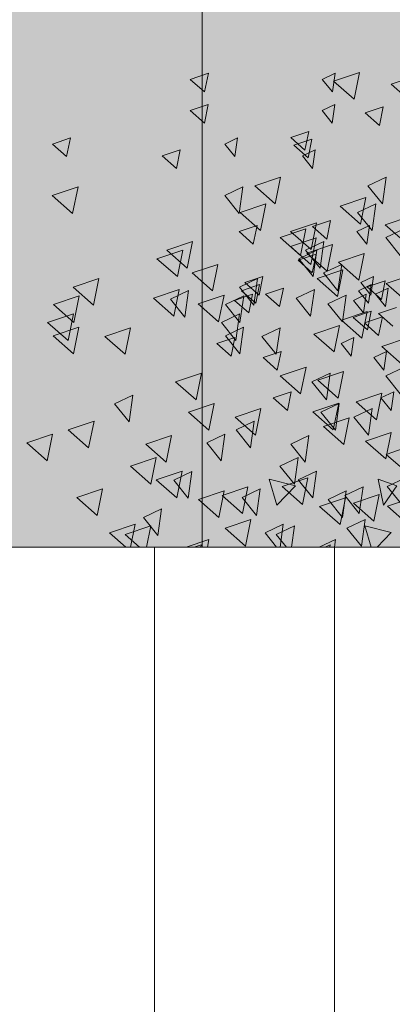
# Model space of a CAD drawing. Header units: millimetres. Extents: x -54722 to 267911, y -1116 to 19261.
# Tile 110 of 136: x 262152 to 262359, y 1348 to 1895. Entities that reach past the tile are written whole.
import ezdxf

# ---------------------------------------------------------------- set-up
doc = ezdxf.new("R2010")
doc.units = ezdxf.units.MM
for name, color, linetype, lineweight in [('A-WALL', 113, 'Continuous', 9), ('A-WALL-PATT', 111, 'Continuous', 9), ('L-PLNT', 71, 'Continuous', 9)]:
    doc.layers.add(name, color=color, linetype=linetype, lineweight=lineweight)

# ---------------------------------------------------------------- blocks, each defined once
blk = doc.blocks.new('SBA_PLNT-DTL-GenericTree_02 - ANG-045-V70-Façade Sud')
at = {"layer": 'L-PLNT'}
for p, q in [((5751.11, 1862.24), (5758.18, 1865.6)), ((5758.18, 1865.6), (5756.71, 1855.27)), ((5756.71, 1855.27), (5751.11, 1862.24)), ((5751.03, 1844.84), (5758.1, 1848.21)), ((5756.62, 1837.87), (5751.03, 1844.84)), ((5758.1, 1848.21), (5756.62, 1837.87)), ((5696.98, 1826.32), (5704.04, 1829.69)), ((5704.04, 1829.69), (5702.57, 1819.35)), ((5702.57, 1819.35), (5696.98, 1826.32)), ((5740.1, 1819.75), (5747.16, 1823.12)), ((5747.16, 1823.12), (5745.69, 1812.78)), ((5745.69, 1812.78), (5740.1, 1819.75)), ((5776.43, 1803.12), (5786.53, 1807.93)), ((5786.53, 1807.93), (5784.42, 1793.16)), ((5696.95, 1797.65), (5707.04, 1802.45)), ((5707.04, 1802.45), (5704.94, 1787.68)), ((5784.42, 1793.16), (5776.43, 1803.12)), ((5704.94, 1787.68), (5696.95, 1797.65)), ((5770.7, 1788.23), (5780.79, 1793.04)), ((5780.79, 1793.04), (5778.69, 1778.27)), ((5778.69, 1778.27), (5770.7, 1788.23)), ((5770.21, 1777.69), (5777.28, 1781.06)), ((5775.81, 1770.72), (5770.21, 1777.69)), ((5777.28, 1781.06), (5775.81, 1770.72)), ((5786.34, 1774.35), (5796.44, 1779.16)), ((5741.87, 1767.36), (5751.96, 1772.17)), ((5751.96, 1772.17), (5749.86, 1757.4)), ((5794.33, 1764.39), (5786.34, 1774.35)), ((5738.03, 1762.6), (5748.12, 1767.41)), ((5749.86, 1757.4), (5741.87, 1767.36)), ((5748.12, 1767.41), (5746.02, 1752.64)), ((5746.02, 1752.64), (5738.03, 1762.6)), ((5751.77, 1754.67), (5761.87, 1759.48)), ((5761.87, 1759.48), (5759.76, 1744.71)), ((5705.08, 1746.72), (5715.18, 1751.53)), ((5715.18, 1751.53), (5713.07, 1736.76)), ((5759.76, 1744.71), (5751.77, 1754.67)), ((5772.52, 1749.33), (5779.59, 1752.69)), ((5779.59, 1752.69), (5778.11, 1742.35)), ((5666.78, 1740.05), (5676.87, 1744.86)), ((5676.87, 1744.86), (5674.77, 1730.09)), ((5713.07, 1736.76), (5705.08, 1746.72)), ((5736.65, 1740.72), (5746.75, 1745.53)), ((5746.75, 1745.53), (5744.64, 1730.76)), ((5771.23, 1744.84), (5778.29, 1748.2)), ((5776.82, 1737.86), (5771.23, 1744.84)), ((5778.11, 1742.35), (5772.52, 1749.33)), ((5778.29, 1748.2), (5776.82, 1737.86)), ((5780.55, 1742.95), (5787.61, 1746.31)), ((5787.61, 1746.31), (5786.14, 1735.97)), ((5674.77, 1730.09), (5666.78, 1740.05)), ((5697.4, 1737.2), (5707.5, 1742.01)), ((5707.5, 1742.01), (5705.4, 1727.24)), ((5744.64, 1730.76), (5736.65, 1740.72)), ((5754.24, 1737.55), (5764.33, 1742.35)), ((5764.33, 1742.35), (5762.23, 1727.59)), ((5768.44, 1739.47), (5775.51, 1742.83)), ((5774.04, 1732.49), (5768.44, 1739.47)), ((5775.51, 1742.83), (5774.04, 1732.49)), ((5786.14, 1735.97), (5780.55, 1742.95)), ((5705.4, 1727.24), (5697.4, 1737.2)), ((5762.23, 1727.59), (5754.24, 1737.55)), ((5695.13, 1727.17), (5705.23, 1731.98)), ((5705.23, 1731.98), (5703.12, 1717.21)), ((5703.12, 1717.21), (5695.13, 1727.17)), ((5697.32, 1719.8), (5707.42, 1724.61)), ((5707.42, 1724.61), (5705.31, 1709.84)), ((5717.57, 1719.46), (5727.67, 1724.26)), ((5727.67, 1724.26), (5725.56, 1709.5)), ((5705.31, 1709.84), (5697.32, 1719.8)), ((5725.56, 1709.5), (5717.57, 1719.46)), ((5761.54, 1715.54), (5768.61, 1718.9)), ((5768.61, 1718.9), (5767.14, 1708.56)), ((5767.14, 1708.56), (5761.54, 1715.54)), ((5779.64, 1707.71), (5786.71, 1711.08)), ((5785.23, 1700.74), (5779.64, 1707.71)), ((5786.71, 1711.08), (5785.23, 1700.74)), ((5786.4, 1697.56), (5796.5, 1702.37)), ((5745.36, 1694.21), (5755.45, 1699.02)), ((5755.45, 1699.02), (5753.35, 1684.25)), ((5794.39, 1687.6), (5786.4, 1697.56)), ((5753.35, 1684.25), (5745.36, 1694.21)), ((5635.86, 1682.01), (5645.96, 1686.82)), ((5645.96, 1686.82), (5643.85, 1672.05)), ((5783.67, 1685.33), (5790.74, 1688.69)), ((5789.26, 1678.35), (5783.67, 1685.33)), ((5790.74, 1688.69), (5789.26, 1678.35)), ((5643.85, 1672.05), (5635.86, 1682.01)), ((5750.36, 1677.37), (5760.46, 1682.18)), ((5760.46, 1682.18), (5758.36, 1667.41)), ((5768.69, 1674.64), (5778.79, 1679.45)), ((5778.79, 1679.45), (5776.69, 1664.68)), ((5758.36, 1667.41), (5750.36, 1677.37)), ((5776.69, 1664.68), (5768.69, 1674.64)), ((5703.22, 1667.56), (5713.32, 1672.36)), ((5713.32, 1672.36), (5711.22, 1657.59)), ((5686.97, 1660.37), (5697.07, 1665.17)), ((5697.07, 1665.17), (5694.96, 1650.4)), ((5711.22, 1657.59), (5703.22, 1667.56)), ((5733.62, 1659.61), (5743.71, 1664.42)), ((5743.71, 1664.42), (5741.61, 1649.65)), ((5694.96, 1650.4), (5686.97, 1660.37)), ((5741.61, 1649.65), (5733.62, 1659.61)), ((5727.62, 1647.37), (5737.72, 1652.18)), ((5737.72, 1652.18), (5735.61, 1637.41)), ((5735.61, 1637.41), (5727.62, 1647.37)), ((5668.63, 1639.55), (5678.73, 1644.36)), ((5678.73, 1644.36), (5676.63, 1629.59)), ((5737.76, 1639.77), (5747.86, 1644.58)), ((5747.86, 1644.58), (5745.76, 1629.81)), ((5787.17, 1636.07), (5797.27, 1640.87)), ((5676.63, 1629.59), (5668.63, 1639.55)), ((5745.76, 1629.81), (5737.76, 1639.77)), ((5763.62, 1631.05), (5773.72, 1635.86)), ((5773.72, 1635.86), (5771.61, 1621.09)), ((5785.03, 1625.68), (5782.09, 1640.16)), ((5782.09, 1640.16), (5792.43, 1636.52)), ((5792.43, 1636.52), (5785.03, 1625.68)), ((5795.16, 1626.11), (5787.17, 1636.07)), ((5706.55, 1629.88), (5716.64, 1634.69)), ((5714.54, 1619.92), (5706.55, 1629.88)), ((5716.64, 1634.69), (5714.54, 1619.92)), ((5754.27, 1628.89), (5764.37, 1633.7)), ((5764.37, 1633.7), (5762.26, 1618.93)), ((5771.61, 1621.09), (5763.62, 1631.05)), ((5762.26, 1618.93), (5754.27, 1628.89)), ((5651.8, 1618.82), (5661.89, 1623.63)), ((5661.89, 1623.63), (5659.79, 1608.86)), ((5659.79, 1608.86), (5651.8, 1618.82)), ((5719.39, 1610.26), (5729.48, 1615.07)), ((5725.55, 1609.4), (5735.64, 1614.21)), ((5729.48, 1615.07), (5727.67, 1602.34)), ((5735.64, 1614.21), (5733.95, 1602.34)), ((5764.79, 1612.92), (5774.89, 1617.73)), ((5774.89, 1617.73), (5772.78, 1602.96)), ((5725.74, 1602.34), (5719.39, 1610.26)), ((5731.22, 1602.34), (5725.55, 1609.4)), ((5772.78, 1602.96), (5764.79, 1612.92)), ((5749.43, 1602.34), (5758.41, 1606.61)), ((5752.62, 1602.34), (5755.42, 1603.67)), ((5755.42, 1603.67), (5755.23, 1602.34)), ((5758.41, 1606.61), (5757.8, 1602.34))]:
    blk.add_line(p, q, dxfattribs=at)
blk = doc.blocks.new('SBA_PLNT-DTL-GenericTree_02 - ANG-135-V71-Façade Sud')
at = {"layer": 'L-PLNT'}
for p, q in [((5751.11, 1862.24), (5758.18, 1865.6)), ((5758.18, 1865.6), (5756.71, 1855.27)), ((5756.71, 1855.27), (5751.11, 1862.24)), ((5751.03, 1844.84), (5758.1, 1848.21)), ((5756.62, 1837.87), (5751.03, 1844.84)), ((5758.1, 1848.21), (5756.62, 1837.87)), ((5696.98, 1826.32), (5704.04, 1829.69)), ((5704.04, 1829.69), (5702.57, 1819.35)), ((5702.57, 1819.35), (5696.98, 1826.32)), ((5740.1, 1819.75), (5747.16, 1823.12)), ((5747.16, 1823.12), (5745.69, 1812.78)), ((5745.69, 1812.78), (5740.1, 1819.75)), ((5776.43, 1803.12), (5786.53, 1807.93)), ((5786.53, 1807.93), (5784.42, 1793.16)), ((5696.95, 1797.65), (5707.04, 1802.45)), ((5707.04, 1802.45), (5704.94, 1787.68)), ((5784.42, 1793.16), (5776.43, 1803.12)), ((5704.94, 1787.68), (5696.95, 1797.65)), ((5770.7, 1788.23), (5780.79, 1793.04)), ((5780.79, 1793.04), (5778.69, 1778.27)), ((5778.69, 1778.27), (5770.7, 1788.23)), ((5770.21, 1777.69), (5777.28, 1781.06)), ((5775.81, 1770.72), (5770.21, 1777.69)), ((5777.28, 1781.06), (5775.81, 1770.72)), ((5786.34, 1774.35), (5796.44, 1779.16)), ((5741.87, 1767.36), (5751.96, 1772.17)), ((5751.96, 1772.17), (5749.86, 1757.4)), ((5794.33, 1764.39), (5786.34, 1774.35)), ((5738.03, 1762.6), (5748.12, 1767.41)), ((5749.86, 1757.4), (5741.87, 1767.36)), ((5748.12, 1767.41), (5746.02, 1752.64)), ((5746.02, 1752.64), (5738.03, 1762.6)), ((5751.77, 1754.67), (5761.87, 1759.48)), ((5761.87, 1759.48), (5759.76, 1744.71)), ((5705.08, 1746.72), (5715.18, 1751.53)), ((5715.18, 1751.53), (5713.07, 1736.76)), ((5759.76, 1744.71), (5751.77, 1754.67)), ((5772.52, 1749.33), (5779.59, 1752.69)), ((5779.59, 1752.69), (5778.11, 1742.35)), ((5666.78, 1740.05), (5676.87, 1744.86)), ((5676.87, 1744.86), (5674.77, 1730.09)), ((5713.07, 1736.76), (5705.08, 1746.72)), ((5736.65, 1740.72), (5746.75, 1745.53)), ((5746.75, 1745.53), (5744.64, 1730.76)), ((5771.23, 1744.84), (5778.29, 1748.2)), ((5776.82, 1737.86), (5771.23, 1744.84)), ((5778.11, 1742.35), (5772.52, 1749.33)), ((5778.29, 1748.2), (5776.82, 1737.86)), ((5780.55, 1742.95), (5787.61, 1746.31)), ((5787.61, 1746.31), (5786.14, 1735.97)), ((5674.77, 1730.09), (5666.78, 1740.05)), ((5697.4, 1737.2), (5707.5, 1742.01)), ((5707.5, 1742.01), (5705.4, 1727.24)), ((5744.64, 1730.76), (5736.65, 1740.72)), ((5754.24, 1737.55), (5764.33, 1742.35)), ((5764.33, 1742.35), (5762.23, 1727.59)), ((5768.44, 1739.47), (5775.51, 1742.83)), ((5774.04, 1732.49), (5768.44, 1739.47)), ((5775.51, 1742.83), (5774.04, 1732.49)), ((5786.14, 1735.97), (5780.55, 1742.95)), ((5705.4, 1727.24), (5697.4, 1737.2)), ((5762.23, 1727.59), (5754.24, 1737.55)), ((5695.13, 1727.17), (5705.23, 1731.98)), ((5705.23, 1731.98), (5703.12, 1717.21)), ((5703.12, 1717.21), (5695.13, 1727.17)), ((5697.32, 1719.8), (5707.42, 1724.61)), ((5707.42, 1724.61), (5705.31, 1709.84)), ((5717.57, 1719.46), (5727.67, 1724.26)), ((5727.67, 1724.26), (5725.56, 1709.5)), ((5705.31, 1709.84), (5697.32, 1719.8)), ((5725.56, 1709.5), (5717.57, 1719.46)), ((5761.54, 1715.54), (5768.61, 1718.9)), ((5768.61, 1718.9), (5767.14, 1708.56)), ((5767.14, 1708.56), (5761.54, 1715.54)), ((5779.64, 1707.71), (5786.71, 1711.08)), ((5785.23, 1700.74), (5779.64, 1707.71)), ((5786.71, 1711.08), (5785.23, 1700.74)), ((5786.4, 1697.56), (5796.5, 1702.37)), ((5745.36, 1694.21), (5755.45, 1699.02)), ((5755.45, 1699.02), (5753.35, 1684.25)), ((5794.39, 1687.6), (5786.4, 1697.56)), ((5753.35, 1684.25), (5745.36, 1694.21)), ((5635.86, 1682.01), (5645.96, 1686.82)), ((5645.96, 1686.82), (5643.85, 1672.05)), ((5783.67, 1685.33), (5790.74, 1688.69)), ((5789.26, 1678.35), (5783.67, 1685.33)), ((5790.74, 1688.69), (5789.26, 1678.35)), ((5643.85, 1672.05), (5635.86, 1682.01)), ((5750.36, 1677.37), (5760.46, 1682.18)), ((5760.46, 1682.18), (5758.36, 1667.41)), ((5768.69, 1674.64), (5778.79, 1679.45)), ((5778.79, 1679.45), (5776.69, 1664.68)), ((5758.36, 1667.41), (5750.36, 1677.37)), ((5776.69, 1664.68), (5768.69, 1674.64)), ((5703.22, 1667.56), (5713.32, 1672.36)), ((5713.32, 1672.36), (5711.22, 1657.59)), ((5686.97, 1660.37), (5697.07, 1665.17)), ((5697.07, 1665.17), (5694.96, 1650.4)), ((5711.22, 1657.59), (5703.22, 1667.56)), ((5733.62, 1659.61), (5743.71, 1664.42)), ((5743.71, 1664.42), (5741.61, 1649.65)), ((5694.96, 1650.4), (5686.97, 1660.37)), ((5741.61, 1649.65), (5733.62, 1659.61)), ((5727.62, 1647.37), (5737.72, 1652.18)), ((5737.72, 1652.18), (5735.61, 1637.41)), ((5735.61, 1637.41), (5727.62, 1647.37)), ((5668.63, 1639.55), (5678.73, 1644.36)), ((5678.73, 1644.36), (5676.63, 1629.59)), ((5737.76, 1639.77), (5747.86, 1644.58)), ((5747.86, 1644.58), (5745.76, 1629.81)), ((5787.17, 1636.07), (5797.27, 1640.87)), ((5676.63, 1629.59), (5668.63, 1639.55)), ((5745.76, 1629.81), (5737.76, 1639.77)), ((5763.62, 1631.05), (5773.72, 1635.86)), ((5773.72, 1635.86), (5771.61, 1621.09)), ((5785.03, 1625.68), (5782.09, 1640.16)), ((5782.09, 1640.16), (5792.43, 1636.52)), ((5792.43, 1636.52), (5785.03, 1625.68)), ((5795.16, 1626.11), (5787.17, 1636.07)), ((5706.55, 1629.88), (5716.64, 1634.69)), ((5714.54, 1619.92), (5706.55, 1629.88)), ((5716.64, 1634.69), (5714.54, 1619.92)), ((5754.27, 1628.89), (5764.37, 1633.7)), ((5764.37, 1633.7), (5762.26, 1618.93)), ((5771.61, 1621.09), (5763.62, 1631.05)), ((5762.26, 1618.93), (5754.27, 1628.89)), ((5651.8, 1618.82), (5661.89, 1623.63)), ((5661.89, 1623.63), (5659.79, 1608.86)), ((5659.79, 1608.86), (5651.8, 1618.82)), ((5719.39, 1610.26), (5729.48, 1615.07)), ((5725.55, 1609.4), (5735.64, 1614.21)), ((5729.48, 1615.07), (5727.67, 1602.34)), ((5735.64, 1614.21), (5733.95, 1602.34)), ((5764.79, 1612.92), (5774.89, 1617.73)), ((5774.89, 1617.73), (5772.78, 1602.96)), ((5725.74, 1602.34), (5719.39, 1610.26)), ((5731.22, 1602.34), (5725.55, 1609.4)), ((5772.78, 1602.96), (5764.79, 1612.92)), ((5749.43, 1602.34), (5758.41, 1606.61)), ((5752.62, 1602.34), (5755.42, 1603.67)), ((5755.42, 1603.67), (5755.23, 1602.34)), ((5758.41, 1606.61), (5757.8, 1602.34))]:
    blk.add_line(p, q, dxfattribs=at)
blk = doc.blocks.new('SBA_PLNT-DTL-GenericTree_02 - ANG-000-V73-Façade Sud')
at = {"layer": 'L-PLNT'}
for p, q in [((5677.87, 1862.24), (5687.87, 1865.6)), ((5687.87, 1865.6), (5685.79, 1855.27)), ((5757.4, 1861.16), (5771.68, 1865.97)), ((5771.68, 1865.97), (5768.7, 1851.2)), ((5685.79, 1855.27), (5677.87, 1862.24)), ((5768.7, 1851.2), (5757.4, 1861.16)), ((5789.26, 1859.52), (5799.26, 1862.89)), ((5797.18, 1852.55), (5789.26, 1859.52)), ((5677.76, 1844.84), (5687.75, 1848.21)), ((5685.67, 1837.87), (5677.76, 1844.84)), ((5687.75, 1848.21), (5685.67, 1837.87)), ((5774.91, 1843.57), (5784.91, 1846.94)), ((5782.83, 1836.6), (5774.91, 1843.57)), ((5784.91, 1846.94), (5782.83, 1836.6)), ((5733.59, 1829.91), (5743.58, 1833.28)), ((5743.58, 1833.28), (5741.5, 1822.94)), ((5601.31, 1826.32), (5611.31, 1829.69)), ((5611.31, 1829.69), (5609.22, 1819.35)), ((5741.5, 1822.94), (5733.59, 1829.91)), ((5735.36, 1825.7), (5745.35, 1829.06)), ((5745.35, 1829.06), (5743.27, 1818.73)), ((5609.22, 1819.35), (5601.31, 1826.32)), ((5662.3, 1819.75), (5672.29, 1823.12)), ((5672.29, 1823.12), (5670.21, 1812.78)), ((5743.27, 1818.73), (5735.36, 1825.7)), ((5670.21, 1812.78), (5662.3, 1819.75)), ((5713.68, 1803.12), (5727.96, 1807.93)), ((5727.96, 1807.93), (5724.98, 1793.16)), ((5601.27, 1797.65), (5615.55, 1802.45)), ((5615.55, 1802.45), (5612.58, 1787.68)), ((5724.98, 1793.16), (5713.68, 1803.12)), ((5612.58, 1787.68), (5601.27, 1797.65)), ((5761.07, 1791.75), (5775.35, 1796.55)), ((5775.35, 1796.55), (5772.38, 1781.78)), ((5705.57, 1788.23), (5719.85, 1793.04)), ((5719.85, 1793.04), (5716.87, 1778.27)), ((5772.38, 1781.78), (5761.07, 1791.75)), ((5716.87, 1778.27), (5705.57, 1788.23)), ((5745.7, 1780.49), (5755.7, 1783.85)), ((5755.7, 1783.85), (5753.61, 1773.51)), ((5785.96, 1781.48), (5800.24, 1786.29)), ((5704.89, 1777.69), (5714.88, 1781.06)), ((5712.8, 1770.72), (5704.89, 1777.69)), ((5714.88, 1781.06), (5712.8, 1770.72)), ((5727.7, 1774.35), (5741.97, 1779.16)), ((5733.54, 1777.69), (5747.82, 1782.49)), ((5744.84, 1767.73), (5733.54, 1777.69)), ((5741.97, 1779.16), (5739, 1764.39)), ((5747.82, 1782.49), (5744.84, 1767.73)), ((5753.61, 1773.51), (5745.7, 1780.49)), ((5797.26, 1771.52), (5785.96, 1781.48)), ((5664.8, 1767.36), (5679.08, 1772.17)), ((5679.08, 1772.17), (5676.1, 1757.4)), ((5739, 1764.39), (5727.7, 1774.35)), ((5733.51, 1769.36), (5747.79, 1774.17)), ((5747.79, 1774.17), (5744.81, 1759.4)), ((5659.37, 1762.6), (5673.65, 1767.41)), ((5676.1, 1757.4), (5664.8, 1767.36)), ((5673.65, 1767.41), (5670.67, 1752.64)), ((5744.81, 1759.4), (5733.51, 1769.36)), ((5742.48, 1765.7), (5756.76, 1770.51)), ((5756.76, 1770.51), (5753.79, 1755.74)), ((5670.67, 1752.64), (5659.37, 1762.6)), ((5737.62, 1761.72), (5747.61, 1765.08)), ((5745.53, 1754.75), (5737.62, 1761.72)), ((5753.79, 1755.74), (5742.48, 1765.7)), ((5747.61, 1765.08), (5745.53, 1754.75)), ((5760.03, 1760.66), (5774.31, 1765.47)), ((5774.31, 1765.47), (5771.33, 1750.7)), ((5678.81, 1754.67), (5693.09, 1759.48)), ((5693.09, 1759.48), (5690.11, 1744.71)), ((5748.21, 1751.64), (5762.49, 1756.45)), ((5762.49, 1756.45), (5759.51, 1741.68)), ((5771.33, 1750.7), (5760.03, 1760.66)), ((5612.78, 1746.72), (5627.06, 1751.53)), ((5627.06, 1751.53), (5624.08, 1736.76)), ((5690.11, 1744.71), (5678.81, 1754.67)), ((5708.15, 1749.33), (5718.14, 1752.69)), ((5718.14, 1752.69), (5716.06, 1742.35)), ((5759.51, 1741.68), (5748.21, 1751.64)), ((5776.06, 1746.91), (5786.05, 1750.27)), ((5786.05, 1750.27), (5783.97, 1739.93)), ((5786.61, 1748.83), (5800.89, 1753.63)), ((5624.08, 1736.76), (5612.78, 1746.72)), ((5657.42, 1740.72), (5671.7, 1745.53)), ((5671.7, 1745.53), (5668.72, 1730.76)), ((5706.32, 1744.84), (5716.31, 1748.2)), ((5714.23, 1737.86), (5706.32, 1744.84)), ((5716.06, 1742.35), (5708.15, 1749.33)), ((5716.31, 1748.2), (5714.23, 1737.86)), ((5719.5, 1742.95), (5729.5, 1746.31)), ((5729.5, 1746.31), (5727.41, 1735.97)), ((5783.97, 1739.93), (5776.06, 1746.91)), ((5797.92, 1738.86), (5786.61, 1748.83)), ((5601.92, 1737.2), (5616.2, 1742.01)), ((5616.2, 1742.01), (5613.22, 1727.24)), ((5668.72, 1730.76), (5657.42, 1740.72)), ((5682.29, 1737.55), (5696.57, 1742.35)), ((5696.57, 1742.35), (5693.59, 1727.59)), ((5702.38, 1739.47), (5712.38, 1742.83)), ((5710.3, 1732.49), (5702.38, 1739.47)), ((5712.38, 1742.83), (5710.3, 1732.49)), ((5727.41, 1735.97), (5719.5, 1742.95)), ((5613.22, 1727.24), (5601.92, 1737.2)), ((5693.59, 1727.59), (5682.29, 1737.55)), ((5782.26, 1732.17), (5792.25, 1735.53)), ((5598.7, 1727.17), (5612.98, 1731.98)), ((5612.98, 1731.98), (5610.01, 1717.21)), ((5761.74, 1728.45), (5776.02, 1733.26)), ((5773.04, 1718.49), (5761.74, 1728.45)), ((5768.3, 1730.01), (5778.29, 1733.38)), ((5776.21, 1723.04), (5768.3, 1730.01)), ((5776.02, 1733.26), (5773.04, 1718.49)), ((5774.43, 1726.9), (5784.43, 1730.26)), ((5778.29, 1733.38), (5776.21, 1723.04)), ((5790.17, 1725.19), (5782.26, 1732.17)), ((5784.43, 1730.26), (5782.35, 1719.92)), ((5610.01, 1717.21), (5598.7, 1727.17)), ((5601.8, 1719.8), (5616.08, 1724.61)), ((5616.08, 1724.61), (5613.11, 1709.84)), ((5630.44, 1719.46), (5644.72, 1724.26)), ((5644.72, 1724.26), (5641.74, 1709.5)), ((5746.39, 1720.76), (5760.67, 1725.56)), ((5760.67, 1725.56), (5757.69, 1710.79)), ((5782.35, 1719.92), (5774.43, 1726.9)), ((5613.11, 1709.84), (5601.8, 1719.8)), ((5641.74, 1709.5), (5630.44, 1719.46)), ((5692.63, 1715.54), (5702.62, 1718.9)), ((5702.62, 1718.9), (5700.54, 1708.56)), ((5757.69, 1710.79), (5746.39, 1720.76)), ((5784.12, 1713.82), (5798.4, 1718.63)), ((5700.54, 1708.56), (5692.63, 1715.54)), ((5795.42, 1703.86), (5784.12, 1713.82)), ((5718.22, 1707.71), (5728.21, 1711.08)), ((5726.13, 1700.74), (5718.22, 1707.71)), ((5728.21, 1711.08), (5726.13, 1700.74)), ((5727.78, 1697.56), (5742.06, 1702.37)), ((5742.06, 1702.37), (5739.09, 1687.6)), ((5669.73, 1694.21), (5684.01, 1699.02)), ((5684.01, 1699.02), (5681.03, 1684.25)), ((5739.09, 1687.6), (5727.78, 1697.56)), ((5748.61, 1695.17), (5762.89, 1699.98)), ((5762.89, 1699.98), (5759.91, 1685.21)), ((5681.03, 1684.25), (5669.73, 1694.21)), ((5759.91, 1685.21), (5748.61, 1695.17)), ((5723.91, 1685.33), (5733.91, 1688.69)), ((5731.83, 1678.35), (5723.91, 1685.33)), ((5733.91, 1688.69), (5731.83, 1678.35)), ((5769.82, 1683.03), (5784.1, 1687.83)), ((5784.1, 1687.83), (5781.12, 1673.07)), ((5676.82, 1677.37), (5691.1, 1682.18)), ((5691.1, 1682.18), (5688.12, 1667.41)), ((5702.74, 1674.64), (5717.02, 1679.45)), ((5717.02, 1679.45), (5714.04, 1664.68)), ((5745.92, 1677.57), (5760.2, 1682.38)), ((5760.2, 1682.38), (5757.22, 1667.61)), ((5781.12, 1673.07), (5769.82, 1683.03)), ((5688.12, 1667.41), (5676.82, 1677.37)), ((5714.04, 1664.68), (5702.74, 1674.64)), ((5757.22, 1667.61), (5745.92, 1677.57)), ((5751.72, 1669.36), (5766, 1674.16)), ((5766, 1674.16), (5763.02, 1659.39)), ((5610.15, 1667.56), (5624.43, 1672.36)), ((5624.43, 1672.36), (5621.45, 1657.59)), ((5763.02, 1659.39), (5751.72, 1669.36)), ((5587.16, 1660.37), (5601.44, 1665.17)), ((5601.44, 1665.17), (5598.46, 1650.4)), ((5621.45, 1657.59), (5610.15, 1667.56)), ((5653.13, 1659.61), (5667.41, 1664.42)), ((5667.41, 1664.42), (5664.43, 1649.65)), ((5775.05, 1661.32), (5789.33, 1666.13)), ((5789.33, 1666.13), (5786.35, 1651.36)), ((5598.46, 1650.4), (5587.16, 1660.37)), ((5664.43, 1649.65), (5653.13, 1659.61)), ((5786.35, 1651.36), (5775.05, 1661.32)), ((5786.54, 1653.93), (5796.54, 1657.29)), ((5644.65, 1647.37), (5658.93, 1652.18)), ((5658.93, 1652.18), (5655.96, 1637.41)), ((5794.45, 1646.95), (5786.54, 1653.93)), ((5655.96, 1637.41), (5644.65, 1647.37)), ((5659, 1639.77), (5673.28, 1644.58)), ((5673.28, 1644.58), (5670.3, 1629.81)), ((5728.87, 1636.07), (5743.15, 1640.87)), ((5743.15, 1640.87), (5740.17, 1626.11)), ((5670.3, 1629.81), (5659, 1639.77)), ((5695.57, 1631.05), (5709.85, 1635.86)), ((5709.85, 1635.86), (5706.87, 1621.09)), ((5725.84, 1625.68), (5721.69, 1640.16)), ((5721.69, 1640.16), (5736.3, 1636.52)), ((5736.3, 1636.52), (5725.84, 1625.68)), ((5740.17, 1626.11), (5728.87, 1636.07)), ((5614.85, 1629.88), (5629.13, 1634.69)), ((5626.15, 1619.92), (5614.85, 1629.88)), ((5629.13, 1634.69), (5626.15, 1619.92)), ((5682.34, 1628.89), (5696.62, 1633.7)), ((5696.62, 1633.7), (5693.64, 1618.93)), ((5706.87, 1621.09), (5695.57, 1631.05)), ((5768.38, 1626.8), (5782.66, 1631.61)), ((5782.66, 1631.61), (5779.68, 1616.84)), ((5787.3, 1625.14), (5801.58, 1629.95)), ((5693.64, 1618.93), (5682.34, 1628.89)), ((5749.64, 1624.98), (5763.92, 1629.78)), ((5760.94, 1615.01), (5749.64, 1624.98)), ((5763.92, 1629.78), (5760.94, 1615.01)), ((5779.68, 1616.84), (5768.38, 1626.8)), ((5798.6, 1615.18), (5787.3, 1625.14)), ((5633.01, 1610.26), (5647.29, 1615.07)), ((5641.72, 1609.4), (5656, 1614.21)), ((5647.29, 1615.07), (5644.72, 1602.34)), ((5656, 1614.21), (5653.6, 1602.34)), ((5697.22, 1612.92), (5711.5, 1617.73)), ((5711.5, 1617.73), (5708.52, 1602.96)), ((5778.13, 1602.34), (5774.74, 1614.15)), ((5774.74, 1614.15), (5789.36, 1610.51)), ((5642, 1602.34), (5633.01, 1610.26)), ((5649.74, 1602.34), (5641.72, 1609.4)), ((5708.52, 1602.96), (5697.22, 1612.92)), ((5789.36, 1610.51), (5781.47, 1602.34)), ((5675.5, 1602.34), (5688.19, 1606.61)), ((5680, 1602.34), (5683.96, 1603.67)), ((5683.96, 1603.67), (5683.7, 1602.34)), ((5688.19, 1606.61), (5687.33, 1602.34))]:
    blk.add_line(p, q, dxfattribs=at)

msp = doc.modelspace()

# ---------------------------------------------------------------- hatches: boundary and pattern name
at = {"layer": 'A-WALL-PATT'}
for points in [[(262220.73, 1602.34), (262253.1, 1602.34), (262253.1, 3223.37), (262207.87, 3224.13), (262207.87, 3243.31), (259666.1, 3243.31), (259666.1, 3228.08), (262147.87, 3228.08), (262147.87, 3198.08), (260409.77, 3198.08), (260409.77, 3143.31), (260403.38, 3143.31), (260403.38, 1602.34), (262129.03, 1602.34)], [(262491.15, 1394.25), (262717.87, 1394.25), (262717.87, 2852.92), (262840.65, 2852.92), (262840.65, 1956.81), (262772.87, 1956.81), (262772.87, 1394.25), (262853.1, 1394.25), (262853.07, 3228.82), (262838.1, 3223.37), (262253.1, 3223.37), (262253.1, 1602.34), (262491.15, 1602.34), (262491.15, 1538.72)]]:
    msp.add_hatch(color=256, dxfattribs=at).paths.add_polyline_path(points)
h = msp.add_hatch(dxfattribs=at)
h.set_pattern_fill('FP_17', color=256, style=0, pattern_type=2)
h.set_pattern_definition([(90, (268426.51, 0), (-100, 6e-15), [])])
h.paths.add_polyline_path([(257154.1, 150), (262491.15, 150), (262491.15, 1602.34), (253235.22, 1602.34), (253235.22, 210), (253633.41, 210), (253633.41, 150), (257117.06, 150)])

# ---------------------------------------------------------------- linework, layer by layer
at = {"layer": 'A-WALL'}
for p, q in [((262253.1, 1602.34), (262253.1, 3223.37)), ((262491.15, 1602.34), (252861.88, 1602.34))]:
    msp.add_line(p, q, dxfattribs=at)

# ---------------------------------------------------------------- block references
at = {"layer": 'L-PLNT'}
for name in ['SBA_PLNT-DTL-GenericTree_02 - ANG-000-V73-Façade Sud', 'SBA_PLNT-DTL-GenericTree_02 - ANG-045-V70-Façade Sud', 'SBA_PLNT-DTL-GenericTree_02 - ANG-135-V71-Façade Sud']:
    msp.add_blockref(name, (256568.64, 0), dxfattribs=at)

doc.saveas('drawing.dxf')
